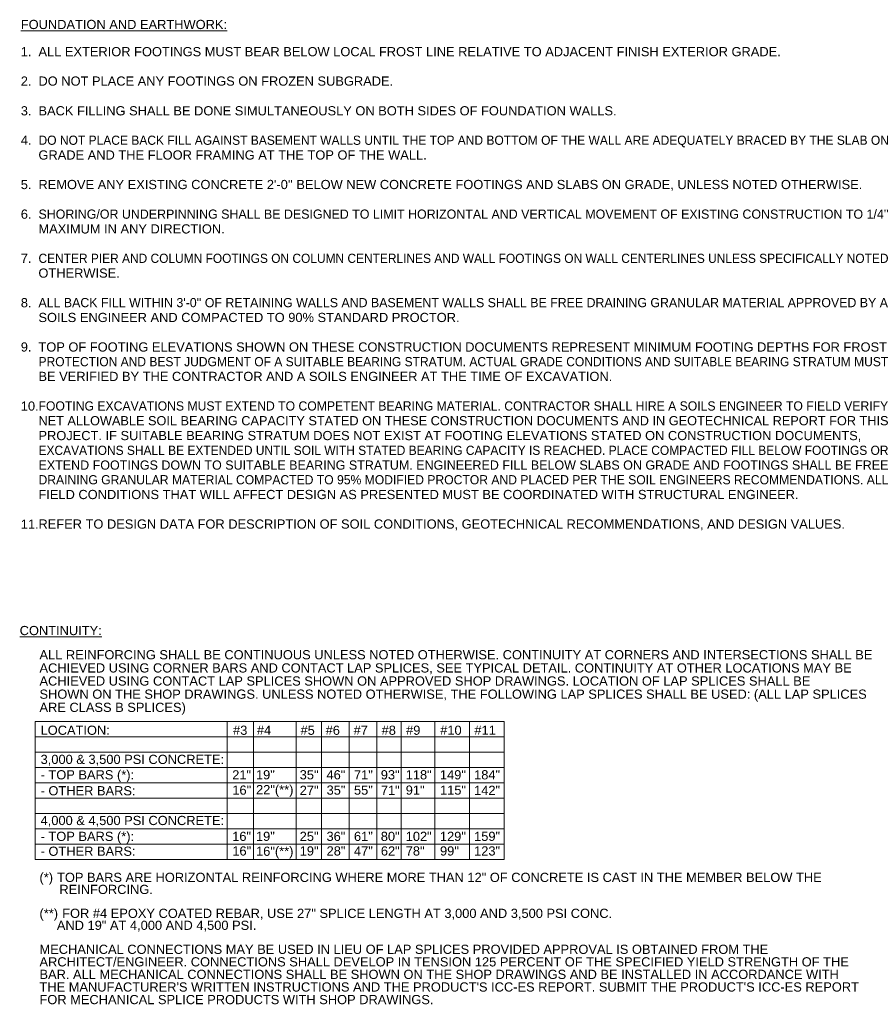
# Model space of a CAD drawing. Header units: inches. Extents: x -0.3 to 29.8, y 7.3 to 30.5.
# Tile 3 of 3: x 20.7 to 29.8, y 19.9 to 30.4. Entities that reach past the tile are written whole.
import ezdxf

# ---------------------------------------------------------------- set-up
doc = ezdxf.new("R2010")
doc.units = ezdxf.units.IN
doc.header["$MEASUREMENT"] = 0
doc.layers.add('A-DETL-THIN', color=7, linetype='Continuous', lineweight=18)
doc.layers.add('G-ANNO-TEXT', color=7, linetype='Continuous', lineweight=9)
doc.styles.add('Arial', font='arial.ttf', dxfattribs={"height": 0.098425})
doc.styles.add('Arial_B', font='txt', dxfattribs={"height": 0.098425})

msp = doc.modelspace()

# ---------------------------------------------------------------- linework, layer by layer
at = {"layer": 'A-DETL-THIN'}
for p, q in [((20.847, 22.938), (25.867, 22.938)), ((20.847, 21.46), (20.847, 22.938)), ((22.902, 22.938), (22.902, 21.46)), ((23.183, 22.938), (23.183, 21.46)), ((23.641, 22.938), (23.641, 21.46)), ((23.914, 22.938), (23.914, 21.46)), ((24.209, 22.938), (24.209, 21.46)), ((24.504, 22.938), (24.504, 21.46)), ((24.765, 22.938), (24.765, 21.46)), ((25.127, 22.938), (25.127, 21.46)), ((25.495, 22.938), (25.495, 21.46)), ((25.867, 22.938), (25.867, 21.46)), ((20.847, 22.774), (25.867, 22.774)), ((20.847, 22.61), (25.867, 22.61)), ((20.847, 22.446), (25.867, 22.446)), ((20.847, 22.281), (25.867, 22.281)), ((20.847, 22.117), (25.867, 22.117)), ((20.847, 21.953), (25.867, 21.953)), ((20.847, 21.789), (25.867, 21.789)), ((20.847, 21.624), (25.867, 21.624)), ((25.867, 21.46), (20.847, 21.46))]:
    msp.add_line(p, q, dxfattribs=at)

# ---------------------------------------------------------------- texts
at = {"layer": 'G-ANNO-TEXT', "attachment_point": 1}
for s, insert, char_height, width, style in [('\\LFOUNDATION AND EARTHWORK:', (20.694, 30.448), 0.09843, 2.70175, 'Arial_B'), ('1.', (20.694, 30.157), 0.0984, 0.13887, 'Arial'), ('ALL EXTERIOR FOOTINGS MUST BEAR BELOW LOCAL FROST LINE RELATIVE TO ADJACENT FINISH EXTERIOR GRADE.', (20.883, 30.157), 0.09843, 9.63919, 'Arial'), ('2.', (20.694, 29.842), 0.0984, 0.13887, 'Arial'), ('DO NOT PLACE ANY FOOTINGS ON FROZEN SUBGRADE.', (20.883, 29.842), 0.09843, 4.59866, 'Arial'), ('3.', (20.694, 29.524), 0.0984, 0.13887, 'Arial'), ('BACK FILLING SHALL BE DONE SIMULTANEOUSLY ON BOTH SIDES OF FOUNDATION WALLS.', (20.883, 29.524), 0.09843, 7.49609, 'Arial'), ('4.', (20.694, 29.209), 0.0984, 0.13887, 'Arial'), ('DO NOT PLACE BACK FILL AGAINST BASEMENT WALLS UNTIL THE TOP AND BOTTOM OF THE WALL ARE ADEQUATELY BRACED BY THE SLAB ON', (20.883, 29.209), 0.098425, 11.80753, 'Arial'), ('GRADE AND THE FLOOR FRAMING AT THE TOP OF THE WALL.', (20.883, 29.051), 0.09843, 5.04684, 'Arial'), ('5.', (20.694, 28.735), 0.0984, 0.13887, 'Arial'), ("REMOVE ANY EXISTING CONCRETE 2'-0'' BELOW NEW CONCRETE FOOTINGS AND SLABS ON GRADE, UNLESS NOTED OTHERWISE.", (20.883, 28.735), 0.098425, 10.70284, 'Arial'), ('6.', (20.694, 28.418), 0.0984, 0.13887, 'Arial'), ("SHORING/OR UNDERPINNING SHALL BE DESIGNED TO LIMIT HORIZONTAL AND VERTICAL MOVEMENT OF EXISTING CONSTRUCTION TO 1/4''", (20.883, 28.418), 0.098425, 11.41616, 'Arial'), ('MAXIMUM IN ANY DIRECTION.', (20.883, 28.26), 0.09843, 2.41138, 'Arial'), ('7.', (20.694, 27.945), 0.0984, 0.13887, 'Arial'), ('CENTER PIER AND COLUMN FOOTINGS ON COLUMN CENTERLINES AND WALL FOOTINGS ON WALL CENTERLINES UNLESS SPECIFICALLY NOTED', (20.883, 27.945), 0.098425, 11.8675, 'Arial'), ('OTHERWISE.', (20.883, 27.787), 0.0984, 1.06366, 'Arial'), ('8.', (20.694, 27.47), 0.0984, 0.13887, 'Arial'), ("ALL BACK FILL WITHIN 3'-0'' OF RETAINING WALLS AND BASEMENT WALLS SHALL BE FREE DRAINING GRANULAR MATERIAL APPROVED BY A", (20.883, 27.471), 0.098425, 11.45719, 'Arial'), ('SOILS ENGINEER AND COMPACTED TO 90% STANDARD PROCTOR.', (20.883, 27.312), 0.09843, 5.46031, 'Arial'), ('9.', (20.694, 26.996), 0.0984, 0.13887, 'Arial'), ('TOP OF FOOTING ELEVATIONS SHOWN ON THESE CONSTRUCTION DOCUMENTS REPRESENT MINIMUM FOOTING DEPTHS FOR FROST', (20.883, 26.996), 0.098425, 11.01531, 'Arial'), ('PROTECTION AND BEST JUDGMENT OF A SUITABLE BEARING STRATUM. ACTUAL GRADE CONDITIONS AND SUITABLE BEARING STRATUM MUST', (20.883, 26.839), 0.098425, 11.78228, 'Arial'), ('BE VERIFIED BY THE CONTRACTOR AND A SOILS ENGINEER AT THE TIME OF EXCAVATION.', (20.883, 26.681), 0.09843, 7.45191, 'Arial'), ('10.', (20.694, 26.364), 0.0984, 0.23041, 'Arial'), ('FOOTING EXCAVATIONS MUST EXTEND TO COMPETENT BEARING MATERIAL. CONTRACTOR SHALL HIRE A SOILS ENGINEER TO FIELD VERIFY', (20.883, 26.365), 0.098425, 11.62131, 'Arial'), ('NET ALLOWABLE SOIL BEARING CAPACITY STATED ON THESE CONSTRUCTION DOCUMENTS AND IN GEOTECHNICAL REPORT FOR THIS', (20.883, 26.207), 0.098425, 11.15103, 'Arial'), ('PROJECT. IF SUITABLE BEARING STRATUM DOES NOT EXIST AT FOOTING ELEVATIONS STATED ON CONSTRUCTION DOCUMENTS,', (20.883, 26.048), 0.098425, 10.69337, 'Arial'), ('EXCAVATIONS SHALL BE EXTENDED UNTIL SOIL WITH STATED BEARING CAPACITY IS REACHED. PLACE COMPACTED FILL BELOW FOOTINGS OR', (20.883, 25.89), 0.098425, 11.85487, 'Arial'), ('EXTEND FOOTINGS DOWN TO SUITABLE BEARING STRATUM. ENGINEERED FILL BELOW SLABS ON GRADE AND FOOTINGS SHALL BE FREE', (20.883, 25.732), 0.098425, 11.34041, 'Arial'), ('DRAINING GRANULAR MATERIAL COMPACTED TO 95% MODIFIED PROCTOR AND PLACED PER THE SOIL ENGINEERS RECOMMENDATIONS. ALL', (20.883, 25.575), 0.098425, 11.65603, 'Arial'), ('FIELD CONDITIONS THAT WILL AFFECT DESIGN AS PRESENTED MUST BE COORDINATED WITH STRUCTURAL ENGINEER.', (20.883, 25.417), 0.09843, 9.88222, 'Arial'), ('11.', (20.694, 25.099), 0.0984, 0.23041, 'Arial'), ('REFER TO DESIGN DATA FOR DESCRIPTION OF SOIL CONDITIONS, GEOTECHNICAL RECOMMENDATIONS, AND DESIGN VALUES.', (20.883, 25.101), 0.098425, 10.45981, 'Arial'), ('\\LCONTINUITY:', (20.682, 23.961), 0.09843, 1.06997, 'Arial_B'), ('ALL REINFORCING SHALL BE CONTINUOUS UNLESS NOTED OTHERWISE. CONTINUITY AT CORNERS AND INTERSECTIONS SHALL BE', (20.894, 23.702), 0.098425, 10.81331, 'Arial'), ('ACHIEVED USING CORNER BARS AND CONTACT LAP SPLICES, SEE TYPICAL DETAIL. CONTINUITY AT OTHER LOCATIONS MAY BE', (20.894, 23.561), 0.098425, 10.54187, 'Arial'), ('ACHIEVED USING CONTACT LAP SPLICES SHOWN ON APPROVED SHOP DRAWINGS. LOCATION OF LAP SPLICES SHALL BE', (20.894, 23.421), 0.09843, 10.00216, 'Arial'), ('SHOWN ON THE SHOP DRAWINGS. UNLESS NOTED OTHERWISE, THE FOLLOWING LAP SPLICES SHALL BE USED: (ALL LAP SPLICES', (20.894, 23.28), 0.098425, 10.75019, 'Arial'), ('ARE CLASS B SPLICES)', (20.894, 23.139), 0.09843, 1.89375, 'Arial'), ('LOCATION:', (20.906, 22.894), 0.0984, 0.89953, 'Arial'), ('#3', (22.966, 22.894), 0.0984, 0.18306, 'Arial'), ('#4', (23.221, 22.894), 0.0984, 0.18306, 'Arial'), ('#5', (23.688, 22.894), 0.0984, 0.18306, 'Arial'), ('#6', (23.957, 22.894), 0.0984, 0.18306, 'Arial'), ('#7', (24.256, 22.894), 0.0984, 0.18306, 'Arial'), ('#8', (24.556, 22.894), 0.0984, 0.18306, 'Arial'), ('#9', (24.818, 22.894), 0.0984, 0.18306, 'Arial'), ('#10', (25.183, 22.894), 0.0984, 0.27459, 'Arial'), ('#11', (25.549, 22.894), 0.0984, 0.27459, 'Arial'), ('3,000 & 3,500 PSI CONCRETE:', (20.906, 22.582), 0.09843, 2.37666, 'Arial'), ('- TOP BARS (*):', (20.906, 22.417), 0.09843, 1.22147, 'Arial'), ('21"', (22.957, 22.416), 0.0984, 0.24303, 'Arial'), ('19"', (23.211, 22.417), 0.0984, 0.24303, 'Arial'), ('35"', (23.679, 22.417), 0.0984, 0.24303, 'Arial'), ('46"', (23.966, 22.417), 0.0984, 0.24303, 'Arial'), ('71"', (24.26, 22.416), 0.0984, 0.24303, 'Arial'), ('93"', (24.547, 22.417), 0.0984, 0.24303, 'Arial'), ('118"', (24.814, 22.417), 0.0984, 0.33456, 'Arial'), ('149"', (25.18, 22.417), 0.0984, 0.33456, 'Arial'), ('184"', (25.546, 22.417), 0.0984, 0.33456, 'Arial'), ('- OTHER BARS:', (20.906, 22.246), 0.09843, 1.23409, 'Arial'), ('16"', (22.958, 22.253), 0.0984, 0.24303, 'Arial'), ('22"(**)', (23.212, 22.258), 0.0984, 0.48922, 'Arial'), ('27"', (23.679, 22.251), 0.0984, 0.24303, 'Arial'), ('35"', (23.967, 22.253), 0.0984, 0.24303, 'Arial'), ('55"', (24.26, 22.253), 0.0984, 0.24303, 'Arial'), ('71"', (24.548, 22.251), 0.0984, 0.24303, 'Arial'), ('91"', (24.814, 22.253), 0.0984, 0.24303, 'Arial'), ('115"', (25.181, 22.253), 0.0984, 0.33456, 'Arial'), ('142"', (25.546, 22.251), 0.0984, 0.33456, 'Arial'), ('4,000 & 4,500 PSI CONCRETE:', (20.906, 21.928), 0.09843, 2.37666, 'Arial'), ('- TOP BARS (*):', (20.906, 21.758), 0.09843, 1.22147, 'Arial'), ('16"', (22.957, 21.758), 0.0984, 0.24303, 'Arial'), ('19"', (23.211, 21.758), 0.0984, 0.24303, 'Arial'), ('25"', (23.679, 21.758), 0.0984, 0.24303, 'Arial'), ('36"', (23.966, 21.758), 0.0984, 0.24303, 'Arial'), ('61"', (24.26, 21.758), 0.0984, 0.24303, 'Arial'), ('80"', (24.547, 21.758), 0.0984, 0.24303, 'Arial'), ('102"', (24.814, 21.758), 0.0984, 0.33456, 'Arial'), ('129"', (25.18, 21.758), 0.0984, 0.33456, 'Arial'), ('159"', (25.546, 21.758), 0.0984, 0.33456, 'Arial'), ('16"', (22.958, 21.602), 0.0984, 0.24303, 'Arial'), ('16"(**)', (23.212, 21.599), 0.0984, 0.48922, 'Arial'), ('19"', (23.679, 21.602), 0.0984, 0.24303, 'Arial'), ('28"', (23.967, 21.602), 0.0984, 0.24303, 'Arial'), ('47"', (24.26, 21.601), 0.0984, 0.24303, 'Arial'), ('62"', (24.548, 21.602), 0.0984, 0.24303, 'Arial'), ('78"', (24.814, 21.602), 0.0984, 0.24303, 'Arial'), ('99"', (25.181, 21.602), 0.0984, 0.24303, 'Arial'), ('123"', (25.546, 21.602), 0.0984, 0.33456, 'Arial'), ('- OTHER BARS:', (20.906, 21.599), 0.09843, 1.23409, 'Arial'), ('(*) ', (20.894, 21.319), 0.0984, 0.22725, 'Arial'), ('TOP BARS ARE HORIZONTAL REINFORCING WHERE MORE THAN 12" OF CONCRETE IS CAST IN THE MEMBER BELOW THE', (21.082, 21.319), 0.09843, 9.92956, 'Arial'), ('REINFORCING.', (21.107, 21.19), 0.09843, 1.212, 'Arial'), ('(**) ', (20.894, 20.934), 0.0984, 0.29353, 'Arial'), ('FOR #4 EPOXY COATED REBAR, USE 27" SPLICE LENGTH AT 3,000 AND 3,500 PSI CONC.', (21.137, 20.934), 0.09843, 7.12681, 'Arial'), ('AND 19" AT 4,000 AND 4,500 PSI.', (21.08, 20.806), 0.09843, 2.58497, 'Arial'), ('MECHANICAL CONNECTIONS MAY BE USED IN LIEU OF LAP SPLICES PROVIDED APPROVAL IS OBTAINED FROM THE', (20.894, 20.549), 0.09843, 9.43719, 'Arial'), ('ARCHITECT/ENGINEER. CONNECTIONS SHALL DEVELOP IN TENSION 125 PERCENT OF THE SPECIFIED YIELD STRENGTH OF THE', (20.894, 20.415), 0.098425, 10.504, 'Arial'), ('BAR. ALL MECHANICAL CONNECTIONS SHALL BE SHOWN ON THE SHOP DRAWINGS AND BE INSTALLED IN ACCORDANCE WITH', (20.894, 20.281), 0.098425, 10.38091, 'Arial'), ("THE MANUFACTURER'S WRITTEN INSTRUCTIONS AND THE PRODUCT'S ICC-ES REPORT. SUBMIT THE PRODUCT'S ICC-ES REPORT", (20.894, 20.146), 0.098425, 10.65234, 'Arial'), ('FOR MECHANICAL SPLICE PRODUCTS WITH SHOP DRAWINGS.', (20.894, 20.011), 0.09843, 5.11944, 'Arial')]:
    msp.add_mtext(s, dxfattribs=dict(at, insert=insert, char_height=char_height, width=width, style=style))

doc.saveas('drawing.dxf')
